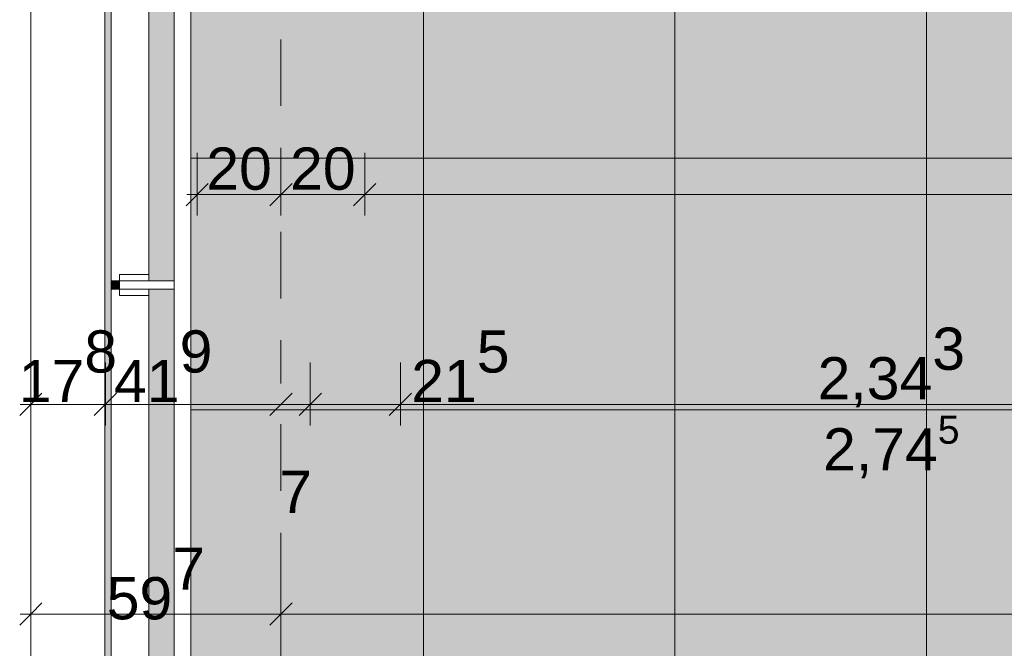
# Model space of a CAD drawing. Header units: metres. Extents: x -180 to 4, y -50 to 6.
# Tile 32 of 44: x -176.04 to -173.69, y -14.63 to -13.13. Entities that reach past the tile are written whole.
import ezdxf

# ---------------------------------------------------------------- set-up
doc = ezdxf.new("R2010")
doc.units = ezdxf.units.M
doc.header["$LTSCALE"] = 0.05
doc.header["$PDMODE"] = 1
doc.header["$PDSIZE"] = -2
doc.linetypes.add('Linienart-53', pattern=[5.291531, 3.175, -1.058062, 0.352704, -0.705764])
doc.layers.get('0').update_dxf_attribs({"lineweight": 25})
for name, color, linetype, lineweight, true_color in [('30 -33 Aussenwände- 7 Fassade_ Elemente', 7, 'Continuous', 9, 0x00aacc), ('30 -34 Innenwände- 6 Elemente', 7, 'Continuous', 9, 0xff6633), ('30 -36 Dächer- 3 Dachbeläge', 7, 'Continuous', 15, 0x9999ff), ('30 -36 Dächer- 4 Dachbekleidungen', 7, 'Continuous', 9, 0xccccff), ('70 -72 Beschriftung- 1 Beschriftung allgemein', 7, 'Continuous', 9, 0xff6633), ('70 -75 Raumstempel- 1 Raumstempel', 1, 'Continuous', 50, 0xff0000), ('70 -76 Bemaßung- 2 Allgemein', 7, 'Continuous', 5, 0x6666cc)]:
    doc.layers.add(name, color=color, linetype=linetype, lineweight=lineweight, true_color=true_color)
for name, color, linetype, lineweight in [('60- 61 allgemeine Ausstattung- 4 Terrassen', 7, 'Continuous', 9), ('70 -71 Achsen- 1 Gebäudeachsen', 7, 'Linienart-53', 18), ('Keine', 7, 'Continuous', 9)]:
    doc.layers.add(name, color=color, linetype=linetype, lineweight=lineweight)
doc.styles.add('Arial', font='arial.ttf')
doc.dimstyles.new('k+k_klein', dxfattribs={"dimtxt": 0.160649, "dimasz": 0.05302, "dimexe": 0.05, "dimexo": 0.15, "dimgap": 0.005, "dimtad": 1, "dimdec": 3, "dimtxsty": 'Arial', "dimblk": 'VW_SLASH-2', "dimblk1": 'VW_SLASH-2', "dimblk2": 'VW_SLASH-2', "dimcen": 0, "dimdle": 0.025, "dimadec": 3, "dimazin": 0, "dimtfac": 0.75, "dimtdec": 3, "dimtix": 1, "dimtmove": 0, "dimatfit": 0, "dimldrblk": 'VW_FILLEDARROW', "dimfxl": 0.1, "dimfxlon": 1, "dimfrac": 2, "dimtolj": 1, "dimarcsym": 0})

# ---------------------------------------------------------------- blocks, each defined once
blk = doc.blocks.new('Gruppe-6674')
at = {"color": 255}
blk.add_wipeout([(-175.826, -12.117), (-175.826, -31.602), (-163.6783, -31.602), (-163.6783, -37.207), (-163.781, -37.207), (-163.781, -37.297), (-163.5883, -37.297), (-163.5883, -31.512), (-175.736, -31.512), (-175.736, -12.117)], dxfattribs=at).dxf.layer = '30 -34 Innenwände- 6 Elemente'
at = {"layer": '30 -34 Innenwände- 6 Elemente', "flags": 128}
blk.add_lwpolyline([(-175.826, -12.117), (-175.826, -31.602), (-163.6783, -31.602), (-163.6783, -37.207), (-163.781, -37.207), (-163.781, -37.297), (-163.5883, -37.297), (-163.5883, -31.512), (-175.736, -31.512), (-175.736, -12.117)], close=True, dxfattribs=at)
blk = doc.blocks.new('Gruppe-6675')
at = {"color": 255}
blk.add_wipeout([(-175.676, -12.117), (-175.676, -31.452), (-163.5283, -31.452), (-163.5283, -37.357), (-163.781, -37.357), (-163.781, -37.397), (-163.4883, -37.397), (-163.4883, -31.412), (-175.636, -31.412), (-175.636, -12.117)], dxfattribs=at).dxf.layer = '30 -34 Innenwände- 6 Elemente'
at = {"layer": '30 -34 Innenwände- 6 Elemente', "flags": 128}
blk.add_lwpolyline([(-175.676, -12.117), (-175.676, -31.452), (-163.5283, -31.452), (-163.5283, -37.357), (-163.781, -37.357), (-163.781, -37.397), (-163.4883, -37.397), (-163.4883, -31.412), (-175.636, -31.412), (-175.636, -12.117)], close=True, dxfattribs=at)
blk = doc.blocks.new('Gruppe-6676')
at = {"layer": '30 -34 Innenwände- 6 Elemente', "color": 7, "transparency": 33554687}
blk.add_blockref('Gruppe-6674', (0, 0), dxfattribs=at)
blk.add_blockref('Gruppe-6675', (0, 0), dxfattribs=at)
blk = doc.blocks.new('Gruppe-6677')
at = {"layer": '30 -34 Innenwände- 6 Elemente', "color": 7, "transparency": 33554687}
blk.add_blockref('Gruppe-6676', (0, 0), dxfattribs=at)
at = {"layer": '30 -34 Innenwände- 6 Elemente', "color": 0, "flags": 1}
for tag in ['IFC_UUID', 'instanceID']:
    blk.add_attdef(tag, (-175.826, -37.397), '', height=0.00018, dxfattribs=at)
blk = doc.blocks.new('_02-OG2_Tragwerk (2D)')
at = {"layer": '30 -34 Innenwände- 6 Elemente'}
blk.add_blockref('Gruppe-6677', (0, 0), dxfattribs=at)
blk = doc.blocks.new('Gruppe-8040')
at = {"color": 255}
blk.add_wipeout([(-175.736, -13.7495), (-175.806, -13.7495), (-175.806, -13.7695), (-175.736, -13.7695)], dxfattribs=at).dxf.layer = '30 -36 Dächer- 4 Dachbekleidungen'
at = {"layer": '30 -36 Dächer- 3 Dachbeläge', "linetype": 'Continuous', "lineweight": 0, "transparency": 33554687}
blk.add_hatch(color=254, dxfattribs=at).paths.add_polyline_path([(-175.826, -13.7495), (-175.806, -13.7495), (-175.806, -13.7695), (-175.826, -13.7695)])
at = {"layer": '30 -36 Dächer- 3 Dachbeläge', "color": 254, "linetype": 'Continuous', "lineweight": 9, "true_color": 0xccccff, "transparency": 33554687, "flags": 128}
blk.add_lwpolyline([(-175.826, -13.7495), (-175.806, -13.7495), (-175.806, -13.7695), (-175.826, -13.7695)], dxfattribs=at)
at = {"layer": '30 -36 Dächer- 4 Dachbekleidungen', "flags": 128}
for points in [[(-175.736, -13.7345), (-175.806, -13.7345), (-175.806, -13.7495)], [(-175.736, -13.7495), (-175.806, -13.7495), (-175.806, -13.7695), (-175.736, -13.7695)], [(-175.736, -13.7845), (-175.806, -13.7845), (-175.806, -13.7695)]]:
    blk.add_lwpolyline(points, dxfattribs=at)
at = {"color": 255}
blk.add_wipeout([(-175.736, -13.7495), (-175.676, -13.7495), (-175.676, -13.7695), (-175.736, -13.7695)], dxfattribs=at).dxf.layer = '30 -36 Dächer- 4 Dachbekleidungen'
at = {"layer": '30 -36 Dächer- 4 Dachbekleidungen', "flags": 128}
blk.add_lwpolyline([(-175.736, -13.7495), (-175.676, -13.7495), (-175.676, -13.7695), (-175.736, -13.7695)], dxfattribs=at)
blk = doc.blocks.new('Gruppe-8397')
at = {"layer": '30 -36 Dächer- 3 Dachbeläge', "linetype": 'Continuous', "lineweight": 0}
blk.add_hatch(color=254, dxfattribs=at).paths.add_polyline_path([(-175.84099996, -12.11704198), (-175.84099996, -31.61704198), (-163.52826764, -31.61704198), (-163.52826764, -31.45204198), (-175.67599996, -31.45204198), (-175.67599996, -12.11704198)])
at = {"layer": '60- 61 allgemeine Ausstattung- 4 Terrassen', "linetype": 'Continuous', "lineweight": 9, "transparency": 33554534}
h = blk.add_hatch(dxfattribs=at)
h.set_pattern_fill('Platte 60_60 SRF', style=0, pattern_type=2)
h.set_pattern_definition([(90, (-168.481, -14.65704), (-0.6, 7e-17), []), (0, (-168.481, -14.65704), (0, 0.6), [])])
h.paths.add_polyline_path([(-175.67599996, -12.29404198), (-160.12099996, -12.29404198), (-160.12099996, -31.45204198), (-175.67599996, -31.45204198)])
at = {"layer": '30 -36 Dächer- 3 Dachbeläge', "flags": 128}
blk.add_lwpolyline([(-175.84099996, -12.11704198), (-175.84099996, -31.61704198), (-163.52826764, -31.61704198), (-163.52826764, -31.45204198), (-175.67599996, -31.45204198), (-175.67599996, -12.11704198)], close=True, dxfattribs=at)
at = {"layer": '60- 61 allgemeine Ausstattung- 4 Terrassen', "color": 252, "linetype": 'Continuous', "lineweight": 9, "true_color": 0x888888, "flags": 128}
blk.add_lwpolyline([(-175.67599996, -12.29404198), (-160.12099996, -12.29404198), (-160.12099996, -31.45204198), (-175.67599996, -31.45204198)], close=True, dxfattribs=at)
at = {"color": 255}
for points, layer in [([(-176.01799996, -11.76704198), (-175.84099996, -11.76704198), (-175.84099996, -19.87704198), (-176.01799996, -19.87704198)], '30 -33 Aussenwände- 7 Fassade_ Elemente'), ([(-163.48826764, -31.41204198), (-175.63599996, -31.41204198), (-175.63599996, -12.11704198), (-175.67599996, -12.11704198), (-175.67599996, -31.45204198), (-163.48826764, -31.45204198)], '30 -36 Dächer- 4 Dachbekleidungen')]:
    blk.add_wipeout(points, dxfattribs=at).dxf.layer = layer
at = {"layer": '30 -33 Aussenwände- 7 Fassade_ Elemente', "flags": 128}
blk.add_lwpolyline([(-176.01799996, -11.76704198), (-175.84099996, -11.76704198), (-175.84099996, -19.87704198), (-176.01799996, -19.87704198)], close=True, dxfattribs=at)
at = {"layer": '30 -36 Dächer- 4 Dachbekleidungen', "flags": 128}
blk.add_lwpolyline([(-163.48826764, -31.41204198), (-175.63599996, -31.41204198), (-175.63599996, -12.11704198), (-175.67599996, -12.11704198), (-175.67599996, -31.45204198), (-163.48826764, -31.45204198)], close=True, dxfattribs=at)
at = {"color": 255}
blk.add_wipeout([(-175.82599996, -12.11704198), (-175.82599996, -31.60204198), (-163.58826764, -31.60204198), (-163.58826764, -31.51204198), (-175.73599996, -31.51204198), (-175.73599996, -12.11704198)], dxfattribs=at).dxf.layer = '30 -36 Dächer- 4 Dachbekleidungen'
at = {"layer": '30 -36 Dächer- 4 Dachbekleidungen', "flags": 128}
blk.add_lwpolyline([(-175.82599996, -12.11704198), (-175.82599996, -31.60204198), (-163.58826764, -31.60204198), (-163.58826764, -31.51204198), (-175.73599996, -31.51204198), (-175.73599996, -12.11704198)], close=True, dxfattribs=at)
at = {"layer": '70 -72 Beschriftung- 1 Beschriftung allgemein', "color": 7}
blk.add_blockref('Gruppe-8040', (0, 0), dxfattribs=at)
blk = doc.blocks.new('_OG2_2D (2D)')
at = {"layer": '30 -33 Aussenwände- 7 Fassade_ Elemente', "flags": 128}
blk.add_lwpolyline([(-99.03099996, -31.79404198), (-99.03099996, -39.83704198), (-160.61099996, -39.83704198), (-160.61099996, -31.58704198), (-175.81099996, -31.58704198), (-175.81099996, -12.08704198)], dxfattribs=at)
at = {"color": 255}
blk.add_wipeout([(-176.01799996, -11.76704198), (-175.81099996, -11.76704198), (-175.81099996, -19.87704198), (-176.01799996, -19.87704198)], dxfattribs=at).dxf.layer = '30 -33 Aussenwände- 7 Fassade_ Elemente'
at = {"layer": '70 -75 Raumstempel- 1 Raumstempel', "linetype": 'Continuous', "lineweight": 0, "true_color": 0xff0000}
blk.add_hatch(color=1, dxfattribs=at).paths.add_polyline_path([(-175.81099996, -12.08704198), (-175.81099996, -31.58704198), (-163.49099996, -31.58704198), (-163.49099996, -37.18704198), (-163.78099996, -37.18704198), (-163.78099996, -39.40704198), (-160.81799996, -39.40704198), (-160.81799996, -31.58704198), (-160.22099996, -31.58704198), (-160.22099996, -12.29404198), (-175.38099996, -12.29404198), (-175.38099996, -12.08704198)])
at = {"layer": '30 -33 Aussenwände- 7 Fassade_ Elemente', "flags": 128}
blk.add_lwpolyline([(-176.01799996, -11.76704198), (-175.81099996, -11.76704198), (-175.81099996, -19.87704198), (-176.01799996, -19.87704198)], close=True, dxfattribs=at)
at = {"layer": '70 -75 Raumstempel- 1 Raumstempel', "flags": 128}
blk.add_lwpolyline([(-175.81099996, -12.08704198), (-175.81099996, -31.58704198), (-163.49099996, -31.58704198), (-163.49099996, -37.18704198), (-163.78099996, -37.18704198), (-163.78099996, -39.40704198), (-160.81799996, -39.40704198), (-160.81799996, -31.58704198), (-160.22099996, -31.58704198), (-160.22099996, -12.29404198), (-175.38099996, -12.29404198), (-175.38099996, -12.08704198)], close=True, dxfattribs=at)
at = {"layer": '70 -72 Beschriftung- 1 Beschriftung allgemein', "color": 7}
blk.add_blockref('Gruppe-8397', (0, 0), dxfattribs=at)
blk = doc.blocks.new('VW_SLASH-2')
at = {"color": 0, "linetype": 'ByBlock', "lineweight": -2, "transparency": 16777216}
blk.add_line((0.472, 0), (-1, 0), dxfattribs=at)
at = {"color": 0, "lineweight": 5, "transparency": 16777216, "flags": 128}
blk.add_lwpolyline([(0.5, 0.5), (-0.5, -0.5)], dxfattribs=at)
blk = doc.blocks.new('*D11370')
at = {"layer": '70 -76 Bemaßung- 2 Allgemein', "color": 0, "lineweight": -2}
for p, q in [((-175.421, -14.944), (-175.421, -15.094)), ((-167.821, -14.944), (-167.821, -15.094)), ((-167.874, -15.044), (-175.368, -15.044))]:
    blk.add_line(p, q, dxfattribs=at)
at = {"layer": 'Defpoints', "color": 0}
for p in [(-175.421, -14.544), (-167.821, -14.544), (-175.421, -15.044)]:
    blk.add_point(p, dxfattribs=at)
at = {"layer": '70 -76 Bemaßung- 2 Allgemein', "color": 0, "lineweight": -2, "xscale": 0.05302001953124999, "yscale": 0.05302001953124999, "zscale": 0.05302001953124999, "rotation": 180}
blk.add_blockref('VW_SLASH-2', (-175.421, -15.044), dxfattribs=at)
at = {"layer": '70 -76 Bemaßung- 2 Allgemein', "color": 0, "lineweight": -2, "xscale": 0.05302001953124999, "yscale": 0.05302001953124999, "zscale": 0.05302001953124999}
blk.add_blockref('VW_SLASH-2', (-167.821, -15.044), dxfattribs=at)
at = {"layer": '70 -76 Bemaßung- 2 Allgemein', "color": 0, "insert": (-171.621, -14.9786), "char_height": 0.10069, "attachment_point": 5, "style": 'Arial'}
blk.add_mtext('\\A1;7,60', dxfattribs=at)
blk = doc.blocks.new('VW_FILLEDARROW')
at = {"linetype": 'Continuous', "lineweight": 0, "transparency": 16777216}
blk.add_hatch(color=0, dxfattribs=at).paths.add_polyline_path([(-2.829, 0.758), (0, 0), (-2.829, -0.758)])
at = {"color": 0, "lineweight": 5, "transparency": 16777216, "flags": 128}
blk.add_lwpolyline([(-2.829, 0.758), (0, 0), (-2.829, -0.758)], close=True, dxfattribs=at)
blk = doc.blocks.new('*D11373')
at = {"layer": '70 -76 Bemaßung- 2 Allgemein', "color": 0, "lineweight": -2}
for p, q in [((-176.018, -14.444), (-176.018, -14.594)), ((-175.421, -14.444), (-175.421, -14.594)), ((-175.474, -14.544), (-175.965, -14.544))]:
    blk.add_line(p, q, dxfattribs=at)
at = {"layer": 'Defpoints', "color": 0}
for p in [(-176.018, -11.647), (-175.421, -11.697), (-176.018, -14.544)]:
    blk.add_point(p, dxfattribs=at)
at = {"layer": '70 -76 Bemaßung- 2 Allgemein', "color": 0, "lineweight": -2, "xscale": 0.05302001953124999, "yscale": 0.05302001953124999, "zscale": 0.05302001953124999, "rotation": 180}
blk.add_blockref('VW_SLASH-2', (-176.018, -14.544), dxfattribs=at)
at = {"layer": '70 -76 Bemaßung- 2 Allgemein', "color": 0, "lineweight": -2, "xscale": 0.05302001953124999, "yscale": 0.05302001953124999, "zscale": 0.05302001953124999}
blk.add_blockref('VW_SLASH-2', (-175.421, -14.544), dxfattribs=at)
at = {"layer": '70 -76 Bemaßung- 2 Allgemein', "color": 0, "insert": (-175.7195, -14.4717), "char_height": 0.100689, "attachment_point": 5, "style": 'Arial'}
blk.add_mtext('\\A1;59\\S7^ ;', dxfattribs=at)
blk = doc.blocks.new('*D11374')
at = {"layer": '70 -76 Bemaßung- 2 Allgemein', "color": 0, "lineweight": -2}
for p, q in [((-175.421, -14.444), (-175.421, -14.594)), ((-160.221, -14.444), (-160.221, -14.594)), ((-160.274, -14.544), (-175.368, -14.544))]:
    blk.add_line(p, q, dxfattribs=at)
at = {"layer": 'Defpoints', "color": 0}
for p in [(-175.421, -11.697), (-160.221, -13.2864), (-175.421, -14.544)]:
    blk.add_point(p, dxfattribs=at)
at = {"layer": '70 -76 Bemaßung- 2 Allgemein', "color": 0, "lineweight": -2, "xscale": 0.05302001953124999, "yscale": 0.05302001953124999, "zscale": 0.05302001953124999, "rotation": 180}
blk.add_blockref('VW_SLASH-2', (-175.421, -14.544), dxfattribs=at)
at = {"layer": '70 -76 Bemaßung- 2 Allgemein', "color": 0, "lineweight": -2, "xscale": 0.05302001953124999, "yscale": 0.05302001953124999, "zscale": 0.05302001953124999}
blk.add_blockref('VW_SLASH-2', (-160.221, -14.544), dxfattribs=at)
at = {"layer": '70 -76 Bemaßung- 2 Allgemein', "color": 0, "insert": (-167.821, -14.4786), "char_height": 0.10069, "attachment_point": 5, "style": 'Arial'}
blk.add_mtext('\\A1;15,20', dxfattribs=at)
blk = doc.blocks.new('*D11377')
at = {"layer": '70 -76 Bemaßung- 2 Allgemein', "color": 0, "lineweight": -2}
for p, q in [((-176.018, -13.944), (-176.018, -14.094)), ((-175.84, -13.944), (-175.84, -14.094)), ((-175.893, -14.044), (-175.965, -14.044))]:
    blk.add_line(p, q, dxfattribs=at)
at = {"layer": 'Defpoints', "color": 0}
for p in [(-176.018, -11.647), (-175.84, -12.116), (-176.018, -14.044)]:
    blk.add_point(p, dxfattribs=at)
at = {"layer": '70 -76 Bemaßung- 2 Allgemein', "color": 0, "lineweight": -2, "xscale": 0.05302001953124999, "yscale": 0.05302001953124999, "zscale": 0.05302001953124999, "rotation": 180}
blk.add_blockref('VW_SLASH-2', (-176.018, -14.044), dxfattribs=at)
at = {"layer": '70 -76 Bemaßung- 2 Allgemein', "color": 0, "lineweight": -2, "xscale": 0.05302001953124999, "yscale": 0.05302001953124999, "zscale": 0.05302001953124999}
blk.add_blockref('VW_SLASH-2', (-175.84, -14.044), dxfattribs=at)
at = {"layer": '70 -76 Bemaßung- 2 Allgemein', "color": 0, "insert": (-175.9294, -13.9531), "char_height": 0.100689, "attachment_point": 5, "style": 'Arial'}
blk.add_mtext('\\A1;17\\S8^ ;', dxfattribs=at)
blk = doc.blocks.new('*D11378')
at = {"layer": '70 -76 Bemaßung- 2 Allgemein', "color": 0, "lineweight": -2}
for p, q in [((-175.421, -13.894), (-175.421, -13.994)), ((-175.84, -13.944), (-175.84, -14.094)), ((-175.474, -14.044), (-175.787, -14.044))]:
    blk.add_line(p, q, dxfattribs=at)
at = {"layer": 'Defpoints', "color": 0}
for p in [(-175.84, -12.116), (-175.84, -14.044), (-175.421, -14.044)]:
    blk.add_point(p, dxfattribs=at)
at = {"layer": '70 -76 Bemaßung- 2 Allgemein', "color": 0, "lineweight": -2, "xscale": 0.05302001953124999, "yscale": 0.05302001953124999, "zscale": 0.05302001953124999, "rotation": 180}
blk.add_blockref('VW_SLASH-2', (-175.84, -14.044), dxfattribs=at)
at = {"layer": '70 -76 Bemaßung- 2 Allgemein', "color": 0, "lineweight": -2, "xscale": 0.05302001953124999, "yscale": 0.05302001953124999, "zscale": 0.05302001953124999}
blk.add_blockref('VW_SLASH-2', (-175.421, -14.044), dxfattribs=at)
at = {"layer": '70 -76 Bemaßung- 2 Allgemein', "color": 0, "insert": (-175.702, -13.9531), "char_height": 0.100689, "attachment_point": 5, "style": 'Arial'}
blk.add_mtext('\\A1;41\\S9^ ;', dxfattribs=at)
blk = doc.blocks.new('*D11379')
at = {"layer": '70 -76 Bemaßung- 2 Allgemein', "color": 0, "lineweight": -2}
for p, q in [((-175.351, -13.944), (-175.351, -14.094)), ((-175.474, -14.044), (-175.527, -14.044)), ((-175.351, -14.044), (-175.421, -14.044)), ((-175.298, -14.044), (-175.245, -14.044)), ((-175.421, -14.194), (-175.421, -14.094))]:
    blk.add_line(p, q, dxfattribs=at)
at = {"layer": 'Defpoints', "color": 0}
for p in [(-175.351, -12.294), (-175.421, -14.044), (-175.421, -14.044)]:
    blk.add_point(p, dxfattribs=at)
at = {"layer": '70 -76 Bemaßung- 2 Allgemein', "color": 0, "lineweight": -2, "xscale": 0.05302001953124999, "yscale": 0.05302001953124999, "zscale": 0.05302001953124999}
blk.add_blockref('VW_SLASH-2', (-175.421, -14.044), dxfattribs=at)
at = {"layer": '70 -76 Bemaßung- 2 Allgemein', "color": 0, "lineweight": -2, "xscale": 0.05302001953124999, "yscale": 0.05302001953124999, "zscale": 0.05302001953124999, "rotation": 180}
blk.add_blockref('VW_SLASH-2', (-175.351, -14.044), dxfattribs=at)
at = {"layer": '70 -76 Bemaßung- 2 Allgemein', "color": 0, "insert": (-175.386, -14.2526), "char_height": 0.10069, "attachment_point": 5, "style": 'Arial'}
blk.add_mtext('\\A1;7', dxfattribs=at)
blk = doc.blocks.new('*D11380')
at = {"layer": '70 -76 Bemaßung- 2 Allgemein', "color": 0, "lineweight": -2}
for p, q in [((-175.351, -13.944), (-175.351, -14.094)), ((-175.136, -13.944), (-175.136, -14.094)), ((-175.404, -14.044), (-175.457, -14.044)), ((-175.136, -14.044), (-175.351, -14.044)), ((-175.083, -14.044), (-175.03, -14.044))]:
    blk.add_line(p, q, dxfattribs=at)
at = {"layer": 'Defpoints', "color": 0}
for p in [(-175.136, -11.797), (-175.351, -12.294), (-175.351, -14.044)]:
    blk.add_point(p, dxfattribs=at)
at = {"layer": '70 -76 Bemaßung- 2 Allgemein', "color": 0, "lineweight": -2, "xscale": 0.05302001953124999, "yscale": 0.05302001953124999, "zscale": 0.05302001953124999}
blk.add_blockref('VW_SLASH-2', (-175.351, -14.044), dxfattribs=at)
at = {"layer": '70 -76 Bemaßung- 2 Allgemein', "color": 0, "lineweight": -2, "xscale": 0.05302001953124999, "yscale": 0.05302001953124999, "zscale": 0.05302001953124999, "rotation": 180}
blk.add_blockref('VW_SLASH-2', (-175.136, -14.044), dxfattribs=at)
at = {"layer": '70 -76 Bemaßung- 2 Allgemein', "color": 0, "insert": (-174.9928, -13.9531), "char_height": 0.100689, "attachment_point": 5, "style": 'Arial'}
blk.add_mtext('\\A1;21\\S5^ ;', dxfattribs=at)
blk = doc.blocks.new('*D11381')
at = {"layer": '70 -76 Bemaßung- 2 Allgemein', "color": 0, "lineweight": -2}
for p, q in [((-175.136, -13.944), (-175.136, -14.094)), ((-172.7927, -13.944), (-172.7927, -14.094)), ((-172.8457, -14.044), (-175.083, -14.044))]:
    blk.add_line(p, q, dxfattribs=at)
at = {"layer": 'Defpoints', "color": 0}
for p in [(-175.136, -11.797), (-172.7927, -11.797), (-175.136, -14.044)]:
    blk.add_point(p, dxfattribs=at)
at = {"layer": '70 -76 Bemaßung- 2 Allgemein', "color": 0, "lineweight": -2, "xscale": 0.05302001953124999, "yscale": 0.05302001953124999, "zscale": 0.05302001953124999, "rotation": 180}
blk.add_blockref('VW_SLASH-2', (-175.136, -14.044), dxfattribs=at)
at = {"layer": '70 -76 Bemaßung- 2 Allgemein', "color": 0, "lineweight": -2, "xscale": 0.05302001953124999, "yscale": 0.05302001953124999, "zscale": 0.05302001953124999}
blk.add_blockref('VW_SLASH-2', (-172.7927, -14.044), dxfattribs=at)
at = {"layer": '70 -76 Bemaßung- 2 Allgemein', "color": 0, "insert": (-173.9643, -13.9559), "char_height": 0.100689, "attachment_point": 5, "style": 'Arial'}
blk.add_mtext('\\A1;2,34\\S3^ ;', dxfattribs=at)
blk = doc.blocks.new('*D11394')
at = {"layer": '70 -76 Bemaßung- 2 Allgemein', "color": 0, "lineweight": -2}
for p, q in [((-175.621, -13.444), (-175.621, -13.594)), ((-175.421, -13.444), (-175.421, -13.594)), ((-175.474, -13.544), (-175.568, -13.544))]:
    blk.add_line(p, q, dxfattribs=at)
at = {"layer": 'Defpoints', "color": 0}
for p in [(-175.621, -11.697), (-175.421, -11.697), (-175.621, -13.544)]:
    blk.add_point(p, dxfattribs=at)
at = {"layer": '70 -76 Bemaßung- 2 Allgemein', "color": 0, "lineweight": -2, "xscale": 0.05302001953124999, "yscale": 0.05302001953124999, "zscale": 0.05302001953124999, "rotation": 180}
blk.add_blockref('VW_SLASH-2', (-175.621, -13.544), dxfattribs=at)
at = {"layer": '70 -76 Bemaßung- 2 Allgemein', "color": 0, "lineweight": -2, "xscale": 0.05302001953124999, "yscale": 0.05302001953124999, "zscale": 0.05302001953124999}
blk.add_blockref('VW_SLASH-2', (-175.421, -13.544), dxfattribs=at)
at = {"layer": '70 -76 Bemaßung- 2 Allgemein', "color": 0, "insert": (-175.521, -13.4826), "char_height": 0.10069, "attachment_point": 5, "style": 'Arial'}
blk.add_mtext('\\A1;20', dxfattribs=at)
blk = doc.blocks.new('*D11395')
at = {"layer": '70 -76 Bemaßung- 2 Allgemein', "color": 0, "lineweight": -2}
for p, q in [((-175.421, -13.444), (-175.421, -13.594)), ((-175.221, -13.444), (-175.221, -13.594)), ((-175.274, -13.544), (-175.368, -13.544))]:
    blk.add_line(p, q, dxfattribs=at)
at = {"layer": 'Defpoints', "color": 0}
for p in [(-175.221, -11.497), (-175.421, -11.697), (-175.421, -13.544)]:
    blk.add_point(p, dxfattribs=at)
at = {"layer": '70 -76 Bemaßung- 2 Allgemein', "color": 0, "lineweight": -2, "xscale": 0.05302001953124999, "yscale": 0.05302001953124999, "zscale": 0.05302001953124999, "rotation": 180}
blk.add_blockref('VW_SLASH-2', (-175.421, -13.544), dxfattribs=at)
at = {"layer": '70 -76 Bemaßung- 2 Allgemein', "color": 0, "lineweight": -2, "xscale": 0.05302001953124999, "yscale": 0.05302001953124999, "zscale": 0.05302001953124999}
blk.add_blockref('VW_SLASH-2', (-175.221, -13.544), dxfattribs=at)
at = {"layer": '70 -76 Bemaßung- 2 Allgemein', "color": 0, "insert": (-175.321, -13.4826), "char_height": 0.10069, "attachment_point": 5, "style": 'Arial'}
blk.add_mtext('\\A1;20', dxfattribs=at)
blk = doc.blocks.new('*D11396')
at = {"layer": '70 -76 Bemaßung- 2 Allgemein', "color": 0, "lineweight": -2}
for p, q in [((-175.221, -13.444), (-175.221, -13.594)), ((-168.021, -13.444), (-168.021, -13.594)), ((-168.074, -13.544), (-175.168, -13.544))]:
    blk.add_line(p, q, dxfattribs=at)
at = {"layer": 'Defpoints', "color": 0}
for p in [(-175.221, -11.497), (-168.021, -11.497), (-175.221, -13.544)]:
    blk.add_point(p, dxfattribs=at)
at = {"layer": '70 -76 Bemaßung- 2 Allgemein', "color": 0, "lineweight": -2, "xscale": 0.05302001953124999, "yscale": 0.05302001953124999, "zscale": 0.05302001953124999, "rotation": 180}
blk.add_blockref('VW_SLASH-2', (-175.221, -13.544), dxfattribs=at)
at = {"layer": '70 -76 Bemaßung- 2 Allgemein', "color": 0, "lineweight": -2, "xscale": 0.05302001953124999, "yscale": 0.05302001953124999, "zscale": 0.05302001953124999}
blk.add_blockref('VW_SLASH-2', (-168.021, -13.544), dxfattribs=at)
at = {"layer": '70 -76 Bemaßung- 2 Allgemein', "color": 0, "insert": (-171.621, -13.4736), "char_height": 0.10069, "attachment_point": 5, "style": 'Arial'}
blk.add_mtext('\\A1;7,20', dxfattribs=at)
blk = doc.blocks.new('Gruppe-10160')
at = {"layer": '70 -76 Bemaßung- 2 Allgemein', "insert": (-173.9643, -14.0707), "char_height": 0.100689, "width": 0.455, "attachment_point": 2, "line_spacing_factor": 0.96878, "style": 'Arial'}
blk.add_mtext('\\A1;2,74{\\H0.6667x;\\S5^ ;}', dxfattribs=at)
blk = doc.blocks.new('_Achsen (3D)')
at = {"layer": '70 -71 Achsen- 1 Gebäudeachsen', "transparency": 33554687}
blk.add_line((-175.421, 3.8), (-175.421, -46.172), dxfattribs=at)
blk = doc.blocks.new('Gruppe-9804')
at = {"layer": '70 -76 Bemaßung- 2 Allgemein'}
dim = blk.add_linear_dim(base=(-175.42099996, -15.04404198), p1=(-167.82099996, -14.54404198), p2=(-175.42099996, -14.54404198), text='7,60', dimstyle='k+k_klein', override={"dimtxt": 0.100689, "dimgap": 0.005, "dimdec": 8, "dimpost": '<>', "dimtxsty": 'Arial', "dimtmove": 2}, dxfattribs=at)
dim.commit()
dim.dimension.update_dxf_attribs({"geometry": '*D11370', "text_midpoint": (-171.62099996, -14.97857844)})
blk = doc.blocks.new('Gruppe-9805')
at = {"layer": '70 -76 Bemaßung- 2 Allgemein'}
for base, p1, p2, text, picture, middle in [((-176.01799996, -14.54404198), (-175.42099996, -11.69704198), (-176.01799996, -11.64704198), '59\\S7^ ;', '*D11373', (-175.71949996, -14.47171483)), ((-175.42099996, -14.54404198), (-160.22099996, -13.28639788), (-175.42099996, -11.69704198), '15,20', '*D11374', (-167.82099996, -14.47857844))]:
    dim = blk.add_linear_dim(base=base, p1=p1, p2=p2, text=text, dimstyle='k+k_klein', override={"dimtxt": 0.100689, "dimgap": 0.005, "dimdec": 8, "dimpost": '<>', "dimtxsty": 'Arial', "dimtmove": 2}, dxfattribs=at)
    dim.commit()
    dim.dimension.update_dxf_attribs({"geometry": picture, "text_midpoint": middle})
blk = doc.blocks.new('Gruppe-9806')
at = {"layer": '70 -76 Bemaßung- 2 Allgemein'}
for base, p1, p2, text, override, picture, middle in [((-176.018, -14.044), (-175.84, -12.116), (-176.018, -11.647), '17\\S8^ ;', {"dimtxt": 0.100689, "dimgap": 0.01, "dimpost": '<>', "dimtxsty": 'Arial', "dimtmove": 2}, '*D11377', (-175.9294, -13.9531)), ((-175.351, -14.044), (-175.136, -11.797), (-175.351, -12.294), '21\\S5^ ;', {"dimtxt": 0.100689, "dimgap": 0.01, "dimpost": '<>', "dimtxsty": 'Arial', "dimtix": 0, "dimtmove": 2}, '*D11380', (-174.9928, -13.9531)), ((-175.84, -14.044), (-175.421, -14.044), (-175.84, -12.116), '41\\S9^ ;', {"dimtxt": 0.100689, "dimgap": 0.01, "dimpost": '<>', "dimtxsty": 'Arial', "dimtmove": 2}, '*D11378', (-175.702, -13.9531))]:
    dim = blk.add_linear_dim(base=base, p1=p1, p2=p2, text=text, dimstyle='k+k_klein', override=override, dxfattribs=at)
    dim.commit()
    dim.dimension.update_dxf_attribs({"geometry": picture, "text_midpoint": middle, "dimtype": 160})
for base, p1, p2, text, override, picture, middle in [((-175.136, -14.044), (-172.7927, -11.797), (-175.136, -11.797), '2,34\\S3^ ;', {"dimtxt": 0.100689, "dimgap": 0.01, "dimpost": '<>', "dimtxsty": 'Arial', "dimtmove": 2}, '*D11381', (-173.9643, -13.9559)), ((-175.421, -14.044), (-175.351, -12.294), (-175.421, -14.044), '7', {"dimtxt": 0.100689, "dimgap": 0.005, "dimpost": '<>', "dimtxsty": 'Arial', "dimtix": 0, "dimtmove": 2}, '*D11379', (-175.386, -14.2526))]:
    dim = blk.add_linear_dim(base=base, p1=p1, p2=p2, text=text, dimstyle='k+k_klein', override=override, dxfattribs=at)
    dim.commit()
    dim.dimension.update_dxf_attribs({"geometry": picture, "text_midpoint": middle})
blk = doc.blocks.new('Gruppe-9807')
at = {"layer": '70 -76 Bemaßung- 2 Allgemein'}
for base, p1, p2, text, picture, middle in [((-175.421, -13.544), (-175.221, -11.497), (-175.421, -11.697), '20', '*D11395', (-175.321, -13.4826)), ((-175.221, -13.544), (-168.021, -11.497), (-175.221, -11.497), '7,20', '*D11396', (-171.621, -13.4736)), ((-175.621, -13.544), (-175.421, -11.697), (-175.621, -11.697), '20', '*D11394', (-175.521, -13.4826))]:
    dim = blk.add_linear_dim(base=base, p1=p1, p2=p2, text=text, dimstyle='k+k_klein', override={"dimtxt": 0.100689, "dimgap": 0.01, "dimpost": '<>', "dimtxsty": 'Arial', "dimtmove": 2}, dxfattribs=at)
    dim.commit()
    dim.dimension.update_dxf_attribs({"geometry": picture, "text_midpoint": middle})
blk = doc.blocks.new('_OG2_2D Bemaßung_ Beschriftung (2D)')
at = {"layer": '70 -72 Beschriftung- 1 Beschriftung allgemein', "color": 7}
blk.add_blockref('Gruppe-10160', (0, 0), dxfattribs=at)
at = {"layer": '70 -76 Bemaßung- 2 Allgemein'}
for name in ['Gruppe-9807', 'Gruppe-9806', 'Gruppe-9805', 'Gruppe-9804']:
    blk.add_blockref(name, (0, 0), dxfattribs=at)

msp = doc.modelspace()

# ---------------------------------------------------------------- block references
at = {"layer": 'Keine', "color": 1}
msp.add_blockref('_02-OG2_Tragwerk (2D)', (0, 0), dxfattribs=at)

# ---------------------------------------------------------------- next in the draw order: block references
msp.add_blockref('_OG2_2D (2D)', (0, 0), dxfattribs=at)

# ---------------------------------------------------------------- next in the draw order: block references
msp.add_blockref('_OG2_2D Bemaßung_ Beschriftung (2D)', (0, 0), dxfattribs=at)

# ---------------------------------------------------------------- next in the draw order: block references
msp.add_blockref('_Achsen (3D)', (0, 0), dxfattribs=at)

doc.saveas('drawing.dxf')
